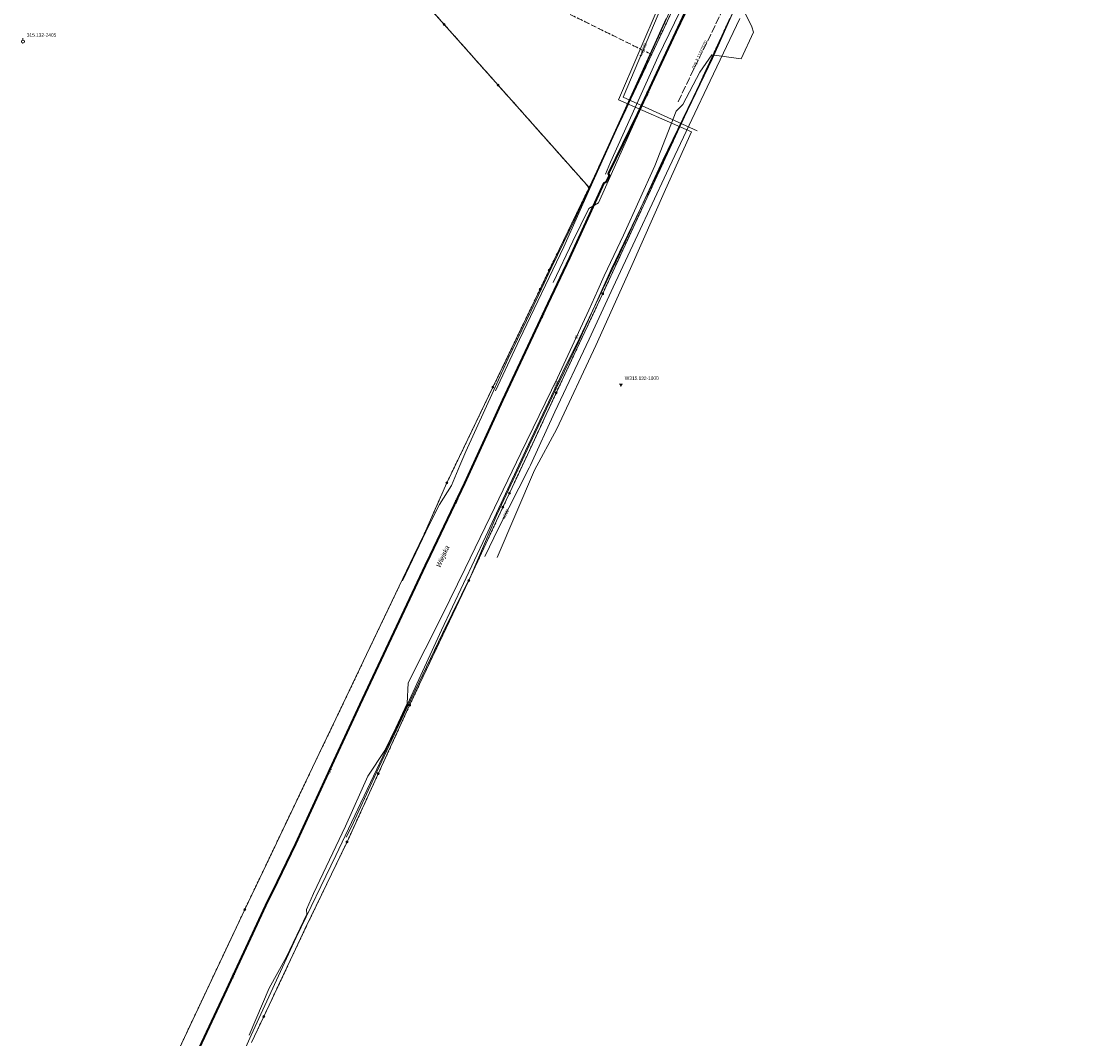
# Model space of a CAD drawing. Header units: feet. Extents: x 6524992 to 6535022, y 6047591 to 6067901.
# Tile 4 of 24: x 6531283 to 6531562, y 6048668 to 6048932. Entities that reach past the tile are written whole.
import ezdxf
from ezdxf.enums import TextEntityAlignment as Align

# ---------------------------------------------------------------- set-up
doc = ezdxf.new("R2010")
doc.units = ezdxf.units.FT
doc.header["$MEASUREMENT"] = 0
for name, pattern in [('1.5_0.5', [2, 1.5, -0.5]), ('218-500', [1, 0.5, -0.5]), ('219-500', [0]), ('mz2.0_0.5', [2.5, 2, -0.5])]:
    doc.linetypes.add(name, pattern=pattern)
doc.layers.get('0').update_dxf_attribs({"linetype": 'CONTINUOUS', "lineweight": 18})
for name, color, linetype, transparency in [('122-Punkt osnowy szczegółowej', 7, 'CONTINUOUS', 0.5), ('122-Punkt osnowy szczegółowej-Atr103', 7, 'CONTINUOUS', 0.5), ('131-Punkt osnowy pomiarowej', 7, 'CONTINUOUS', 0.5), ('131-Punkt osnowy pomiarowej-Atr103', 7, 'CONTINUOUS', 0.5), ('202-Punkt graniczny stabilizowany trwale', 7, 'CONTINUOUS', 0.5), ('203-Punkt załamania granicy działki nie stabilizowany', 7, 'CONTINUOUS', 0.5), ('217-Granica konturu klasyfikcyjnego', 7, 'CONTINUOUS', 0.5), ('218-Granica użytku', 7, 'CONTINUOUS', 0.5), ('219-Linia granicy', 7, 'CONTINUOUS', 0.5), ('994-Nazwa ulicy', 7, 'CONTINUOUS', 0.5), ('przewód elektroenergetyczny (linia)', 7, 'CONTINUOUS', 0.5), ('przewód elektroenergetyczny (linia)-Atr1', 7, 'CONTINUOUS', 0.5), ('przewód gazowy (linia)', 7, 'CONTINUOUS', 0.5), ('przewód gazowy (linia)-Atr1', 7, 'CONTINUOUS', 0.5), ('przewód kanalizacyjny (linia)', 7, 'CONTINUOUS', 0.5), ('przewód kanalizacyjny (linia)-Atr1', 7, 'CONTINUOUS', 0.5), ('przewód kanalizacyjny - projektowany lub w budowie (linia) - ob. projektowany', 7, 'CONTINUOUS', 0.5), ('przewód kanalizacyjny - projektowany lub w budowie (linia) - ob. projektowany-Atr1', 7, 'CONTINUOUS', 0.5), ('przewód telekomunikacyjny (linia)', 7, 'CONTINUOUS', 0.5), ('przewód telekomunikacyjny (linia)-Atr1', 7, 'CONTINUOUS', 0.5), ('przewód wodociągowy (linia)', 7, 'CONTINUOUS', 0.5), ('przewód wodociągowy (linia)-Atr1', 7, 'CONTINUOUS', 0.5), ('rura ochronna - przewód elektroenergetyczny (linia)', 7, 'CONTINUOUS', 0.5)]:
    doc.layers.add(name, color=color, linetype=linetype, transparency=transparency)
doc.styles.get("Standard").update_dxf_attribs({"font": 'arial.ttf'})

# ---------------------------------------------------------------- blocks, each defined once
blk = doc.blocks.new('122')
at = {"color": 0, "linetype": 'Continuous', "lineweight": 13, "extrusion": (0, 0, -1)}
blk.add_solid([(0.5, 0.289), (-0.5, 0.289), (0, -0.577)], dxfattribs=at)
blk = doc.blocks.new('131')
at = {"color": 0, "linetype": 'Continuous', "lineweight": 13}
blk.add_line((0, 0.375), (0, 0.875), dxfattribs=at)
blk.add_circle((0, 0), 0.375, dxfattribs=at)
blk = doc.blocks.new('202')
at = {"color": 0, "linetype": 'Continuous', "lineweight": 0}
blk.add_circle((0, 0), 0.25, dxfattribs=at)
blk = doc.blocks.new('203')
at = {"linetype": 'Continuous', "lineweight": 0}
h = blk.add_hatch(color=0, dxfattribs=at)
edge = h.paths.add_edge_path()
edge.add_arc((0, 0), 0.045, 0, 360)

msp = doc.modelspace()

# ---------------------------------------------------------------- linework, layer by layer
at = {"layer": '217-Granica konturu klasyfikcyjnego', "color": 3, "linetype": '1.5_0.5', "lineweight": 18, "flags": 128}
for points in [[(6531379.85, 6048945.3), (6531392.16, 6048931.44)], [(6531445.96, 6048923.64), (6531407.33, 6048942.65)], [(6531392.16, 6048931.44), (6531406.12, 6048915.73)], [(6531429.76, 6048889.13), (6531445.96, 6048923.64)], [(6531406.12, 6048915.73), (6531429.76, 6048889.13)]]:
    msp.add_lwpolyline(points, dxfattribs=at)
at = {"layer": '218-Granica użytku', "color": 3, "linetype": '218-500', "lineweight": 18, "flags": 128}
for points in [[(6531379.85, 6048945.3), (6531392.16, 6048931.44)], [(6531445.96, 6048923.64), (6531407.33, 6048942.65)], [(6531455.32, 6048943.55), (6531445.96, 6048923.64)], [(6531392.16, 6048931.44), (6531406.12, 6048915.73)], [(6531433.27, 6048861.63), (6531466.23, 6048932.94)], [(6531429.76, 6048889.13), (6531445.96, 6048923.64)], [(6531445.96, 6048923.64), (6531429.76, 6048889.13)], [(6531406.12, 6048915.73), (6531429.76, 6048889.13)], [(6531429.76, 6048889.13), (6531419.35, 6048867.69)], [(6531419.35, 6048867.69), (6531417.04, 6048862.83)], [(6531417.04, 6048862.83), (6531404.81, 6048837.39)], [(6531421.24, 6048835.92), (6531433.27, 6048861.63)], [(6531404.81, 6048837.39), (6531392.85, 6048812.57)], [(6531415.04, 6048822.63), (6531421.24, 6048835.92)], [(6531409.08, 6048809.87), (6531415.04, 6048822.63)], [(6531392.85, 6048812.57), (6531386.97, 6048799.3)], [(6531407.39, 6048806.24), (6531409.08, 6048809.87)], [(6531398.53, 6048787.28), (6531407.39, 6048806.24)], [(6531386.97, 6048799.3), (6531385.27, 6048795.76)], [(6531385.27, 6048795.76), (6531384.31, 6048793.76)], [(6531384.31, 6048793.76), (6531380.49, 6048785.75)], [(6531390.28, 6048769.95), (6531398.53, 6048787.28)], [(6531380.49, 6048785.75), (6531372.91, 6048769.9)], [(6531372.91, 6048769.9), (6531364.07, 6048751.41)], [(6531383.2, 6048754.9), (6531390.28, 6048769.95)], [(6531375.07, 6048737.16), (6531383.2, 6048754.9)], [(6531363.41, 6048750.02), (6531360.63, 6048744.2)], [(6531364.07, 6048751.41), (6531363.41, 6048750.02)], [(6531360.63, 6048744.2), (6531357.19, 6048737.04)], [(6531357.19, 6048737.04), (6531348.62, 6048719.11)], [(6531366.95, 6048719.45), (6531375.07, 6048737.16)], [(6531348.62, 6048719.11), (6531340.42, 6048701.94)], [(6531356.31, 6048697.36), (6531366.95, 6048719.45)], [(6531340.42, 6048701.94), (6531323.38, 6048665.81)], [(6531345.36, 6048674.2), (6531356.31, 6048697.36)], [(6531342.15, 6048667.42), (6531345.36, 6048674.2)]]:
    msp.add_lwpolyline(points, dxfattribs=at)
at = {"layer": '219-Linia granicy', "color": 3, "linetype": '219-500', "lineweight": 18, "flags": 128}
for points in [[(6531460.21, 6048953.96), (6531429.76, 6048889.13)], [(6531392.16, 6048931.44), (6531379.85, 6048945.3)], [(6531406.12, 6048915.73), (6531392.16, 6048931.44)], [(6531466.23, 6048932.94), (6531433.27, 6048861.63)], [(6531429.76, 6048889.13), (6531406.12, 6048915.73)], [(6531429.76, 6048889.13), (6531419.35, 6048867.69)], [(6531419.35, 6048867.69), (6531417.04, 6048862.83)], [(6531417.04, 6048862.83), (6531404.81, 6048837.39)], [(6531433.27, 6048861.63), (6531421.24, 6048835.92)], [(6531404.81, 6048837.39), (6531392.85, 6048812.57)], [(6531415.04, 6048822.63), (6531421.24, 6048835.92)], [(6531409.08, 6048809.87), (6531415.04, 6048822.63)], [(6531392.85, 6048812.57), (6531386.97, 6048799.3)], [(6531409.08, 6048809.87), (6531407.39, 6048806.24)], [(6531398.53, 6048787.28), (6531407.39, 6048806.24)], [(6531386.97, 6048799.3), (6531384.31, 6048793.76)], [(6531384.31, 6048793.76), (6531372.91, 6048769.9)], [(6531383.2, 6048754.9), (6531398.53, 6048787.28)], [(6531372.91, 6048769.9), (6531364.07, 6048751.41)], [(6531383.2, 6048754.9), (6531375.07, 6048737.16)], [(6531364.07, 6048751.41), (6531360.63, 6048744.2)], [(6531360.63, 6048744.2), (6531348.62, 6048719.11)], [(6531366.95, 6048719.45), (6531375.07, 6048737.16)], [(6531348.62, 6048719.11), (6531340.42, 6048701.94)], [(6531366.95, 6048719.45), (6531356.31, 6048697.36)], [(6531340.42, 6048701.94), (6531323.38, 6048665.81)], [(6531356.31, 6048697.36), (6531345.36, 6048674.2)], [(6531342.15, 6048667.42), (6531345.36, 6048674.2)]]:
    msp.add_lwpolyline(points, dxfattribs=at)
at = {"layer": 'przewód elektroenergetyczny (linia)', "color": 1, "linetype": 'Continuous', "lineweight": 18, "flags": 128}
for points in [[(6531553.48, 6049166.49), (6531546.35, 6049151.62), (6531542.45, 6049142.38), (6531535.08, 6049126.34), (6531531.12, 6049117.48), (6531526.93, 6049108.2), (6531521.53, 6049096.53), (6531523.05, 6049091.93), (6531515.63, 6049076.05), (6531512.38, 6049068.83), (6531508.2, 6049060.14), (6531504.37, 6049052.22), (6531503.19, 6049049.53), (6531500.5, 6049041.11), (6531500.62, 6049036.88), (6531492.79, 6049020.7), (6531481.87, 6048997.49), (6531472.74, 6048977.71), (6531469.77, 6048970.71), (6531462.22, 6048953.91), (6531454.72, 6048937.76), (6531447.7, 6048923.15), (6531435.31, 6048895.69), (6531434, 6048892.65)], [(6531366.75, 6048720.66), (6531368.03, 6048723.2), (6531374, 6048736.16), (6531382.48, 6048754.27), (6531391.75, 6048773.49), (6531399.14, 6048788.64), (6531405.77, 6048804.32), (6531414.31, 6048822.44), (6531420.95, 6048836.56), (6531426.91, 6048848.9), (6531435.44, 6048867.91), (6531448.41, 6048894.89), (6531454.23, 6048906.92), (6531461.74, 6048922.57), (6531472.51, 6048946.8)], [(6531327.42, 6048663.34), (6531330.57, 6048670.17), (6531335.16, 6048679.94), (6531345.87, 6048702.96), (6531348.94, 6048709.11), (6531353.65, 6048719), (6531363.66, 6048740.6), (6531370.34, 6048755.06), (6531387.31, 6048791.1), (6531388.6, 6048793.79), (6531397.47, 6048812.47), (6531404.15, 6048827.01), (6531407.35, 6048834), (6531419.09, 6048859.05), (6531424.78, 6048870.92), (6531433.68, 6048890.38), (6531434.28, 6048890.74), (6531435.03, 6048892.28), (6531434.82, 6048892.74), (6531442.4, 6048908.25), (6531459, 6048943.89)], [(6531381.36, 6048787.18), (6531388.3, 6048801.71), (6531390.91, 6048806.92), (6531394.03, 6048811.86), (6531396.25, 6048817.08), (6531397.77, 6048820.72), (6531404.97, 6048836.43), (6531408.78, 6048844.82), (6531414.7, 6048857.18), (6531420.12, 6048868.57), (6531426.06, 6048880.9), (6531437.03, 6048904.99), (6531449.72, 6048932.98)]]:
    msp.add_lwpolyline(points, dxfattribs=at)
at = {"layer": 'przewód gazowy (linia)', "color": 40, "linetype": 'Continuous', "lineweight": 18, "flags": 128}
for points in [[(6531420.4, 6048864.49), (6531425.54, 6048875.25), (6531429.67, 6048883.7), (6531432.2, 6048885.15), (6531441.66, 6048906.43), (6531451.27, 6048927.08), (6531459.21, 6048943.7), (6531459.71, 6048945.15), (6531466.05, 6048960.96), (6531469.68, 6048970.2), (6531476.96, 6048988.12), (6531481.46, 6048997.89), (6531493.22, 6049023.6), (6531502.59, 6049043.78), (6531513.91, 6049066.71), (6531517.11, 6049073), (6531524.03, 6049088.87), (6531532.62, 6049106.05), (6531539.55, 6049119.75), (6531547.35, 6049135.78)], [(6531335.86, 6048655.32), (6531342.12, 6048669.33), (6531353.78, 6048694.67), (6531364.02, 6048715.97), (6531381.17, 6048751.99), (6531391.42, 6048774.41), (6531402.9, 6048798.56), (6531413.22, 6048820.87), (6531423.72, 6048843.01), (6531426.3, 6048848.07), (6531437.67, 6048871.85), (6531448.83, 6048896.23), (6531463.19, 6048925.92), (6531476.86, 6048957.15)]]:
    msp.add_lwpolyline(points, dxfattribs=at)
at = {"layer": 'przewód kanalizacyjny (linia)', "color": 34, "linetype": 'Continuous', "lineweight": 18, "flags": 128}
for points in [[(6531457.74, 6048903.81), (6531438.6, 6048912.61), (6531450.49, 6048940.84), (6531451.81, 6048943.97), (6531461.7, 6048963.81), (6531470.52, 6048982.27), (6531475.4, 6048992.64), (6531474.87, 6048995.74), (6531479.87, 6049005.58), (6531492.55, 6049032.88), (6531497.19, 6049042.32), (6531510.86, 6049070.96), (6531518.76, 6049086.84), (6531529.49, 6049109.05), (6531547.09, 6049147.24), (6531561.87, 6049178.41)], [(6531555.45, 6049166.29), (6531552.41, 6049160.04), (6531541.43, 6049137.03), (6531531.45, 6049115.65), (6531523.58, 6049098.87), (6531512.88, 6049077.28), (6531495.57, 6049040.66), (6531482.6, 6049013.37), (6531474.08, 6048995.6), (6531474.87, 6048993.12), (6531471.56, 6048986.09), (6531463.91, 6048969.96), (6531451.74, 6048946), (6531447.92, 6048936.44), (6531437.4, 6048911.87), (6531456.33, 6048903.59), (6531449.6, 6048888.64), (6531440.46, 6048868.13), (6531431.46, 6048848.21), (6531421.34, 6048826.58), (6531415.62, 6048815.84), (6531405.93, 6048793.19)]]:
    msp.add_lwpolyline(points, dxfattribs=at)
at = {"layer": 'przewód kanalizacyjny - projektowany lub w budowie (linia) - ob. projektowany', "color": 34, "linetype": 'mz2.0_0.5', "lineweight": 18, "flags": 128}
msp.add_lwpolyline([(6531452.86, 6048911.34), (6531455.67, 6048917.3), (6531458.46, 6048923), (6531461.28, 6048928.77), (6531464.37, 6048935.18), (6531467.86, 6048942.68), (6531472.29, 6048952.15), (6531477.29, 6048962.93), (6531483.49, 6048976.29), (6531488.72, 6048987.54), (6531492.65, 6048996), (6531495.37, 6049001.88), (6531498.29, 6049008.11), (6531501.35, 6049014.73), (6531503.55, 6049019.39), (6531506.01, 6049024.08), (6531509.47, 6049030.83), (6531513.02, 6049037.71), (6531516.24, 6049043.94), (6531518.75, 6049048.79), (6531520.7, 6049052.57), (6531523.23, 6049057.46), (6531525.44, 6049062), (6531528.03, 6049067.67), (6531530.95, 6049073.88), (6531533.08, 6049078.38), (6531535.26, 6049083.1), (6531536.63, 6049086.01)], dxfattribs=at)
at = {"layer": 'przewód telekomunikacyjny (linia)', "color": 30, "linetype": 'Continuous', "lineweight": 18, "flags": 128}
for points in [[(6531405.47, 6048836.41), (6531411.65, 6048849.7), (6531423.15, 6048873.75), (6531429.96, 6048888.93), (6531453.79, 6048941.83), (6531463.48, 6048963.44), (6531472.69, 6048983.64), (6531481.91, 6049003.58), (6531487.41, 6049015.33), (6531490.21, 6049020.88), (6531499.68, 6049042.19), (6531504.45, 6049050.92), (6531512.61, 6049067.01), (6531519.98, 6049082.99), (6531531.04, 6049107.75), (6531540.17, 6049126.77), (6531548.26, 6049144.13), (6531552.52, 6049153.49), (6531558.91, 6049166.68)], [(6531341.59, 6048669.33), (6531346.79, 6048681.53), (6531351.29, 6048689.69), (6531356.51, 6048700.77), (6531356.45, 6048701.94), (6531358.29, 6048706.07), (6531366.52, 6048723.58), (6531372.39, 6048736.49), (6531376.79, 6048743.19), (6531379.61, 6048749.04), (6531382.58, 6048755.39), (6531382.82, 6048760.7), (6531391.6, 6048778.19), (6531397.58, 6048790.38), (6531404.1, 6048803.78), (6531412.06, 6048820.31), (6531421.57, 6048839.82), (6531429.69, 6048857.34), (6531432.01, 6048862.53), (6531433.65, 6048866.21), (6531438.64, 6048876.83), (6531446.77, 6048894.8), (6531452.32, 6048908.94), (6531454.08, 6048910.69), (6531458.51, 6048919.05), (6531461.56, 6048923.56), (6531469.23, 6048922.52), (6531472.36, 6048929.47), (6531471.97, 6048930.8), (6531468.7, 6048937.44)]]:
    msp.add_lwpolyline(points, dxfattribs=at)
at = {"layer": 'przewód wodociągowy (linia)', "color": 5, "linetype": 'Continuous', "lineweight": 18, "flags": 128}
msp.add_lwpolyline([(6531402.74, 6048793.5), (6531406.22, 6048800.86), (6531414.22, 6048816.43), (6531414.37, 6048816.8), (6531414.53, 6048817.15), (6531420.89, 6048830.97), (6531429.78, 6048849.86), (6531436, 6048863.29), (6531441.71, 6048875.46), (6531442.42, 6048876.96), (6531449.86, 6048892.89), (6531456.43, 6048906.81), (6531461.12, 6048916.79), (6531468.84, 6048932.94)], dxfattribs=at)
at = {"layer": 'rura ochronna - przewód elektroenergetyczny (linia)', "color": 1, "linetype": 'Continuous', "lineweight": 35, "flags": 128}
msp.add_lwpolyline([(6531327.42, 6048663.34), (6531330.57, 6048670.17), (6531335.16, 6048679.94), (6531345.87, 6048702.96), (6531348.94, 6048709.11), (6531353.65, 6048719), (6531363.66, 6048740.6), (6531370.34, 6048755.06), (6531387.31, 6048791.1), (6531388.6, 6048793.79), (6531397.47, 6048812.47), (6531404.15, 6048827.01), (6531407.35, 6048834), (6531419.09, 6048859.05), (6531424.78, 6048870.92), (6531433.68, 6048890.38), (6531434.28, 6048890.74), (6531435.03, 6048892.28), (6531434.82, 6048892.74), (6531442.4, 6048908.25), (6531459, 6048943.89)], dxfattribs=at)

# ---------------------------------------------------------------- block references
at = {"layer": '122-Punkt osnowy szczegółowej', "color": 7, "linetype": 'Continuous', "lineweight": 18}
msp.add_blockref('122', (6531438, 6048838), dxfattribs=at)
at = {"layer": '131-Punkt osnowy pomiarowej', "color": 7, "linetype": 'Continuous', "lineweight": 18}
msp.add_blockref('131', (6531282.9, 6048926.98), dxfattribs=at)
at = {"layer": '202-Punkt graniczny stabilizowany trwale', "color": 3, "linetype": 'Continuous', "lineweight": 18}
for p in [(6531392.16, 6048931.44), (6531406.12, 6048915.73), (6531429.76, 6048889.13), (6531419.35, 6048867.69), (6531417.04, 6048862.83), (6531433.27, 6048861.63), (6531404.81, 6048837.39), (6531421.24, 6048835.92), (6531392.85, 6048812.57), (6531409.08, 6048809.87), (6531407.39, 6048806.24), (6531398.53, 6048787.28), (6531383.2, 6048754.9), (6531375.07, 6048737.16), (6531366.95, 6048719.45), (6531340.42, 6048701.94), (6531345.36, 6048674.2)]:
    msp.add_blockref('202', p, dxfattribs=at)
at = {"layer": '203-Punkt załamania granicy działki nie stabilizowany', "color": 3, "linetype": 'Continuous', "lineweight": 18}
for p in [(6531415.04, 6048822.63), (6531386.97, 6048799.3), (6531384.31, 6048793.76), (6531372.91, 6048769.9), (6531364.07, 6048751.41), (6531360.63, 6048744.2), (6531348.62, 6048719.11), (6531356.31, 6048697.36)]:
    msp.add_blockref('203', p, dxfattribs=at)

# ---------------------------------------------------------------- texts
at = {"layer": '122-Punkt osnowy szczegółowej-Atr103', "color": 7, "width": 0.9}
msp.add_text('W315.132-1000', height=0.9, dxfattribs=at).set_placement((6531439, 6048839), align=Align.BOTTOM_LEFT)
at = {"layer": '131-Punkt osnowy pomiarowej-Atr103', "color": 7, "width": 0.9}
msp.add_text('315.132-2405', height=0.9, dxfattribs=at).set_placement((6531283.9, 6048927.98), align=Align.BOTTOM_LEFT)
at = {"layer": '994-Nazwa ulicy', "color": 7, "linetype": 'Continuous', "lineweight": 25, "oblique": 15, "width": 0.9}
msp.add_text('Wiejska', height=1.25, rotation=65.701, dxfattribs=at).set_placement((6531391.06, 6048790.38))
at = {"layer": 'przewód elektroenergetyczny (linia)-Atr1', "color": 1, "width": 0.9}
for rotation, p in [(65.025, (6531444.54, 6048912.85)), (64.889, (6531417.31, 6048855.25)), (64.599, (6531394.99, 6048807.24)), (65.136, (6531362.13, 6048737.3)), (65.05, (6531337.1, 6048684.11))]:
    msp.add_text('eN', height=0.75, rotation=rotation, dxfattribs=at).set_placement(p, align=Align.MIDDLE_LEFT)
at = {"layer": 'przewód gazowy (linia)-Atr1', "color": 7, "width": 0.9}
msp.add_text('g100', height=0.75, rotation=65.623, dxfattribs=at).set_placement((6531420.81, 6048836.87), align=Align.MIDDLE_LEFT)
at = {"layer": 'przewód kanalizacyjny (linia)-Atr1', "color": 34, "width": 0.9}
msp.add_text('ksD200', height=0.75, rotation=67.783, dxfattribs=at).set_placement((6531443.09, 6048923.27), align=Align.MIDDLE_LEFT)
at = {"layer": 'przewód kanalizacyjny - projektowany lub w budowie (linia) - ob. projektowany-Atr1', "color": 34, "width": 0.9}
msp.add_text('proj. k 1124/2020', height=0.75, rotation=63.919, dxfattribs=at).set_placement((6531456.95, 6048919.91))
at = {"layer": 'przewód telekomunikacyjny (linia)-Atr1', "color": 30, "width": 0.9}
msp.add_text('tA', height=0.75, rotation=65.955, dxfattribs=at).set_placement((6531426.27, 6048849.96), align=Align.MIDDLE_LEFT)
at = {"layer": 'przewód wodociągowy (linia)-Atr1', "color": 5, "width": 0.9}
msp.add_text('wD80', height=0.75, rotation=62.805, dxfattribs=at).set_placement((6531407.439, 6048803.232), align=Align.MIDDLE_LEFT)

doc.saveas('drawing.dxf')
